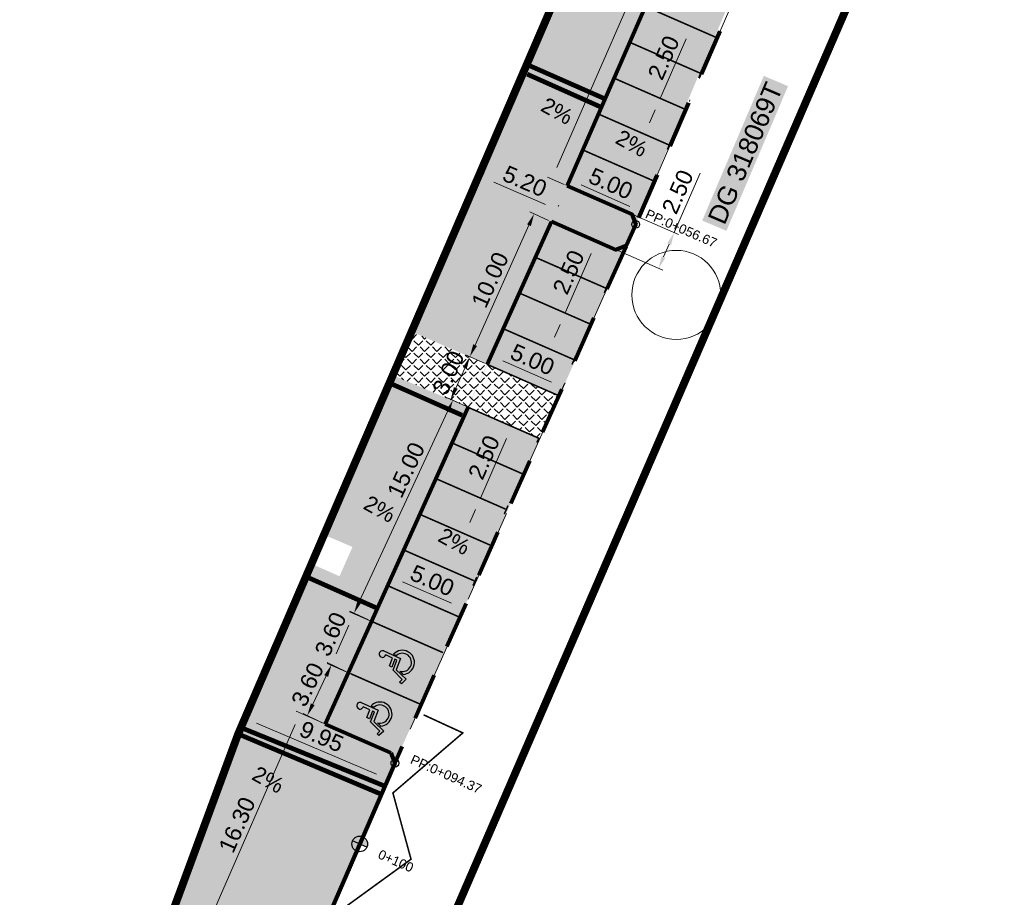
# Model space of a CAD drawing. Header units: metres. Extents: x 7535771 to 7535946, y 5639662 to 5639831.
# Tile 2 of 8: x 7535771 to 7535834, y 5639723 to 5639779. Entities that reach past the tile are written whole.
import ezdxf

# ---------------------------------------------------------------- set-up
doc = ezdxf.new("R2010")
doc.units = ezdxf.units.M
for name, pattern in [('ACAD_ISO10W100', [18, 12, -3, 0, -3]), ('CENTER2', [1.125, 0.75, -0.125, 0.125, -0.125]), ('HIDDEN', [0.375, 0.25, -0.125]), ('PRZER3-2', [5, 3, -2])]:
    doc.linetypes.add(name, pattern=pattern)
for name, color, linetype in [('_granica_inw', 126, 'HIDDEN'), ('C-ROAD-LABL', 150, 'Continuous'), ('Rozdzielenie miejsc', 252, 'Continuous')]:
    doc.layers.add(name, color=color, linetype=linetype)
for name, color, linetype, lineweight in [('_Krawężnik', 7, 'Continuous', 80), ('_Krawężnik obniżony', 172, 'PRZER3-2', 80), ('_opisy', 7, 'Continuous', 13), ('_Wypełenienie chodnik', 253, 'Continuous', 13), ('_Wypełenienie powierzchnie parking', 43, 'Continuous', 13), ('_Wypełnienie zjazdy', 144, 'Continuous', 13), ('C-ROAD-CTLN', 1, 'CENTER2', 35), ('Opisy', 5, 'Continuous', 13), ('Wymiary', 7, 'Continuous', 15)]:
    doc.layers.add(name, color=color, linetype=linetype, lineweight=lineweight)
doc.layers.add('_Wymiary', color=7, linetype='Continuous', lineweight=9, true_color=0x00175c)
doc.layers.add('_ściek betonowy', color=7, linetype='Continuous', lineweight=80, true_color=0x727e73)
doc.styles.add('Arial', font='arial.ttf')
doc.styles.add('GR', font='arial.ttf', dxfattribs={"height": 0.9})
doc.styles.add('RS500', font='arial.ttf', dxfattribs={"height": 1.05})
doc.dimstyles.new('RS 5000', dxfattribs={"dimtxt": 1.05, "dimasz": 0.8, "dimexe": 0.3, "dimexo": 0.2, "dimgap": 0.3, "dimtad": 1, "dimzin": 0, "dimdsep": 46, "dimtxsty": 'RS500', "dimcen": 0, "dimclrd": 256, "dimclre": 256, "dimclrt": 256, "dimaunit": 1, "dimadec": 0, "dimazin": 0, "dimtfac": 1, "dimtofl": 0, "dimtmove": 0, "dimatfit": 3, "dimfxl": 1, "dimtolj": 1, "dimtzin": 0, "dimlwd": 15, "dimlwe": 15, "dimarcsym": 0})
pattern_1 = [(45, (0, 0), (-0.3951312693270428, 0.3951312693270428), [0.4064, -0.1524]), (135, (0, 0), (-0.3951312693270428, -0.3951312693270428), [0.4064, -0.1524])]

# ---------------------------------------------------------------- blocks, each defined once
blk = doc.blocks.new('*D29')
at = {"layer": '_Wymiary', "lineweight": 15, "transparency": 16777216}
for p, q in [((7535794.961652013, 5639740.15754688), (7535792.185514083, 5639741.372120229)), ((7535791.338057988, 5639738.686637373), (7535792.139702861, 5639740.518948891)), ((7535793.518691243, 5639736.859386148), (7535790.742553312, 5639738.073959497))]:
    blk.add_line(p, q, dxfattribs=at)
at = {"layer": '_Wymiary', "transparency": 16777216}
for points in [[(7535792.017548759, 5639740.572391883), (7535792.261856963, 5639740.4655059), (7535792.46036081, 5639741.251873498)], [(7535791.215903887, 5639738.740080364), (7535791.46021209, 5639738.633194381), (7535791.017400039, 5639737.953712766)]]:
    blk.add_solid(points, dxfattribs=at)
at = {"layer": 'Defpoints', "color": 0, "transparency": 16777216}
for p in [(7535792.46036081, 5639741.251873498), (7535795.144883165, 5639740.077382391), (7535793.701922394, 5639736.77922166)]:
    blk.add_point(p, dxfattribs=at)
at = {"layer": '_Wymiary', "transparency": 16777216, "insert": (7535790.972553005, 5639739.93806497), "char_height": 1.05, "attachment_point": 5, "rotation": 66.37039698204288, "style": 'RS500'}
blk.add_mtext('\\A1;3.60', dxfattribs=at)
blk = doc.blocks.new('A$Ca9157406')
at = {"lineweight": 30, "extrusion": (0, 0, -1)}
for p, q in [((0.7353774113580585, 0.5851086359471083), (0.4520444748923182, 0.6522271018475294)), ((1.883910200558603, 0.8141336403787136), (1.716449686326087, 0.9305469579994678))]:
    blk.add_line(p, q, dxfattribs=at)
blk.add_lwpolyline([(-2.389212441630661, 0.3854473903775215), (-1.41679219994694, 1.049493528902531), (-0.9464063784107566, 0.4296433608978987), (-0.08419990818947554, 0.6606396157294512), (7.683411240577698e-07, 0.2414941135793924)], dxfattribs=at)
blk.add_lwpolyline([(7.683411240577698e-07, 0.2414941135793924), (-0.1617531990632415, 0.1945526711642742), (-0.2029416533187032, 0.4373966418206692), (-1.023014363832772, 0.2431304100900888), (-1.443067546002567, 0.79665482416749), (-1.551351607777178, 0.7144812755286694), (-1.222360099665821, 0.2809532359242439), (-1.384006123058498, 0.1887854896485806), (-1.704181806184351, 0.6106964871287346), (-2.095320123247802, 0.3567360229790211, -0.2843798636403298)], format="xyb", dxfattribs=at)
for centre, radius, start, end in [((-1.136464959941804, 1.011868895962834), 0.7731582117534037, 332.27946267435, 194.8180340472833), ((-1.136464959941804, 1.011868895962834), 0.5856582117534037, 313.2237474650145, 187.9816316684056), ((-2.254911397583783, 0.2140648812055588), 0.2140664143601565, 128.0834319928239, 41.7960241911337)]:
    blk.add_arc(centre, radius, start, end, dxfattribs=at)
blk = doc.blocks.new('*D62')
at = {"layer": '_Wymiary', "lineweight": 15, "transparency": 16777216}
for p, q in [((7535816.905869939, 5639793.863833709), (7535815.837199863, 5639794.330166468)), ((7535805.433572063, 5639769.738625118), (7535815.79220343, 5639793.47695177)), ((7535805.907322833, 5639768.659046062), (7535804.838652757, 5639769.125378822))]:
    blk.add_line(p, q, dxfattribs=at)
at = {"layer": '_Wymiary', "transparency": 16777216}
for points in [[(7535815.669998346, 5639793.530278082), (7535815.914408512, 5639793.423625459), (7535816.112161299, 5639794.210182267)], [(7535805.311366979, 5639769.791951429), (7535805.555777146, 5639769.685298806), (7535805.113614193, 5639769.005394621)]]:
    blk.add_solid(points, dxfattribs=at)
at = {"layer": 'Defpoints', "color": 0, "transparency": 16777216}
for p in [(7535816.112161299, 5639794.210182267), (7535817.089177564, 5639793.783844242), (7535806.090630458, 5639768.579056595)]:
    blk.add_point(p, dxfattribs=at)
at = {"layer": '_Wymiary', "transparency": 16777216, "insert": (7535809.846568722, 5639781.942185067), "char_height": 1.05, "attachment_point": 5, "rotation": 66.42511369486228, "style": 'RS500'}
blk.add_mtext('\\A1;27.50', dxfattribs=at)
blk = doc.blocks.new('*D63')
at = {"layer": '_Wymiary', "lineweight": 15, "transparency": 16777216}
for p, q in [((7535812.035300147, 5639774.164590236), (7535813.695404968, 5639777.959074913)), ((7535811.852068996, 5639774.244754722), (7535811.760453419, 5639774.284836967)), ((7535811.353902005, 5639772.607125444), (7535811.714642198, 5639773.431665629)), ((7535810.850012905, 5639771.954365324), (7535810.758397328, 5639771.994447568))]:
    blk.add_line(p, q, dxfattribs=at)
at = {"layer": '_Wymiary', "transparency": 16777216}
for points in [[(7535811.592488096, 5639773.485108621), (7535811.836796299, 5639773.378222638), (7535812.035300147, 5639774.164590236)], [(7535811.231747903, 5639772.660568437), (7535811.476056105, 5639772.553682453), (7535811.033244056, 5639771.874200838)]]:
    blk.add_solid(points, dxfattribs=at)
at = {"layer": 'Defpoints', "color": 0, "transparency": 16777216}
for p in [(7535812.035300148, 5639774.164590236), (7535812.035300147, 5639774.164590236), (7535811.033244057, 5639771.874200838)]:
    blk.add_point(p, dxfattribs=at)
at = {"layer": '_Wymiary', "transparency": 16777216, "insert": (7535812.259682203, 5639776.763423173), "char_height": 1.05, "attachment_point": 5, "rotation": 66.37039698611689, "style": 'RS500'}
blk.add_mtext('\\A1;2.50', dxfattribs=at)
blk = doc.blocks.new('*D65')
at = {"layer": '_Wymiary', "lineweight": 15, "transparency": 16777216}
for p, q in [((7535806.277297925, 5639769.008592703), (7535806.134800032, 5639768.685246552)), ((7535806.987845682, 5639768.637151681), (7535810.09914572, 5639767.26600902)), ((7535810.852725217, 5639766.992212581), (7535810.710227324, 5639766.668866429))]:
    blk.add_line(p, q, dxfattribs=at)
at = {"layer": '_Wymiary', "transparency": 16777216}
for points in [[(7535807.041615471, 5639768.759162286), (7535806.934075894, 5639768.515141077), (7535806.255782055, 5639768.959770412)], [(7535810.152915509, 5639767.388019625), (7535810.045375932, 5639767.143998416), (7535810.831209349, 5639766.943390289)]]:
    blk.add_solid(points, dxfattribs=at)
at = {"layer": 'Defpoints', "color": 0, "transparency": 16777216}
for p in [(7535806.357952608, 5639769.191608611), (7535810.933379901, 5639767.175228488), (7535810.831209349, 5639766.943390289)]:
    blk.add_point(p, dxfattribs=at)
at = {"layer": '_Wymiary', "transparency": 16777216, "insert": (7535808.880673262, 5639768.716679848), "char_height": 1.05, "attachment_point": 5, "rotation": 336.2170244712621, "style": 'RS500'}
blk.add_mtext('\\A1;5.00', dxfattribs=at)
blk = doc.blocks.new('*D14')
at = {"layer": '_Wymiary', "lineweight": 15, "transparency": 16777216}
for p, q in [((7535791.950069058, 5639737.552699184), (7535790.76340951, 5639738.118094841)), ((7535789.829065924, 5639735.459622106), (7535790.690133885, 5639737.266842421)), ((7535790.400790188, 5639734.301053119), (7535789.214130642, 5639734.866448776))]:
    blk.add_line(p, q, dxfattribs=at)
at = {"layer": '_Wymiary', "transparency": 16777216}
for points in [[(7535790.569765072, 5639737.32419333), (7535790.810502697, 5639737.209491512), (7535791.034239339, 5639737.989055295)], [(7535789.70869711, 5639735.516973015), (7535789.949434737, 5639735.402271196), (7535789.484960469, 5639734.73740923)]]:
    blk.add_solid(points, dxfattribs=at)
at = {"layer": 'Defpoints', "color": 0, "transparency": 16777216}
for p in [(7535791.034239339, 5639737.989055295), (7535792.130622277, 5639737.466672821), (7535790.581343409, 5639734.215026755)]:
    blk.add_point(p, dxfattribs=at)
at = {"layer": '_Wymiary', "transparency": 16777216, "insert": (7535789.504472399, 5639736.723020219), "char_height": 1.05, "attachment_point": 5, "rotation": 64.52407408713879, "style": 'RS500'}
blk.add_mtext('\\A1;3.60', dxfattribs=at)
blk = doc.blocks.new('*D66')
at = {"layer": '_Wymiary', "lineweight": 15, "transparency": 16777216}
for p, q in [((7535799.710331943, 5639754.457595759), (7535798.517603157, 5639755.01135393)), ((7535792.808440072, 5639742.002090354), (7535798.452821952, 5639754.159412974)), ((7535793.392180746, 5639740.849054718), (7535792.199451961, 5639741.40281289))]:
    blk.add_line(p, q, dxfattribs=at)
at = {"layer": '_Wymiary', "transparency": 16777216}
for points in [[(7535798.331887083, 5639754.215560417), (7535798.573756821, 5639754.10326553), (7535798.78970661, 5639754.885022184)], [(7535792.687505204, 5639742.058237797), (7535792.929374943, 5639741.94594291), (7535792.471555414, 5639741.276481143)]]:
    blk.add_solid(points, dxfattribs=at)
at = {"layer": 'Defpoints', "color": 0, "transparency": 16777216}
for p in [(7535798.78970661, 5639754.885022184), (7535799.891734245, 5639754.373374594), (7535793.57358305, 5639740.764833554)]:
    blk.add_point(p, dxfattribs=at)
at = {"layer": '_Wymiary', "transparency": 16777216, "insert": (7535795.797137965, 5639750.424878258), "char_height": 1.05, "attachment_point": 5, "rotation": 65.09557756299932, "style": 'RS500'}
blk.add_mtext('\\A1;15.00', dxfattribs=at)
blk = doc.blocks.new('*D67')
at = {"layer": '_Wymiary', "lineweight": 15, "transparency": 16777216}
for p, q in [((7535800.806134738, 5639757.250145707), (7535799.604522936, 5639757.790833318)), ((7535798.975285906, 5639755.661331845), (7535799.549829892, 5639756.938185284)), ((7535799.575045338, 5639754.51420073), (7535798.373433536, 5639755.05488834))]:
    blk.add_line(p, q, dxfattribs=at)
at = {"layer": '_Wymiary', "transparency": 16777216}
for points in [[(7535799.42823893, 5639756.992897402), (7535799.671420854, 5639756.883473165), (7535799.878102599, 5639757.667731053)], [(7535798.853694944, 5639755.716043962), (7535799.096876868, 5639755.606619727), (7535798.6470132, 5639754.931786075)]]:
    blk.add_solid(points, dxfattribs=at)
at = {"layer": 'Defpoints', "color": 0, "transparency": 16777216}
for p in [(7535799.878102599, 5639757.667731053), (7535800.988521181, 5639757.16807753), (7535799.757431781, 5639754.432132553)]:
    blk.add_point(p, dxfattribs=at)
at = {"layer": '_Wymiary', "transparency": 16777216, "insert": (7535798.499763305, 5639756.642992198), "char_height": 1.05, "attachment_point": 5, "rotation": 65.77374964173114, "style": 'RS500'}
blk.add_mtext('\\A1;3.00', dxfattribs=at)
blk = doc.blocks.new('*D68')
at = {"layer": '_Wymiary', "lineweight": 15, "transparency": 16777216}
for p, q in [((7535804.90828884, 5639766.369790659), (7535803.706608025, 5639766.910324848)), ((7535800.206218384, 5639758.39717695), (7535803.652023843, 5639766.057669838)), ((7535800.806124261, 5639757.250122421), (7535799.604443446, 5639757.79065661))]:
    blk.add_line(p, q, dxfattribs=at)
at = {"layer": '_Wymiary', "transparency": 16777216}
for points in [[(7535803.530425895, 5639766.112366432), (7535803.773621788, 5639766.002973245), (7535803.980203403, 5639766.787257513)], [(7535800.084620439, 5639758.451873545), (7535800.327816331, 5639758.342480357), (7535799.878038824, 5639757.667589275)]]:
    blk.add_solid(points, dxfattribs=at)
at = {"layer": 'Defpoints', "color": 0, "transparency": 16777216}
for p in [(7535803.980203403, 5639766.787257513), (7535805.090685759, 5639766.287745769), (7535800.988521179, 5639757.168077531)]:
    blk.add_point(p, dxfattribs=at)
at = {"layer": '_Wymiary', "transparency": 16777216, "insert": (7535801.166609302, 5639762.570412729), "char_height": 1.05, "attachment_point": 5, "rotation": 65.7810647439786, "style": 'RS500'}
blk.add_mtext('\\A1;10.00', dxfattribs=at)
blk = doc.blocks.new('*D15')
at = {"layer": '_Wymiary', "lineweight": 15, "transparency": 16777216}
for p, q in [((7535800.553817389, 5639748.635647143), (7535802.21392221, 5639752.43013182)), ((7535800.370586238, 5639748.71581163), (7535800.278970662, 5639748.755893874)), ((7535799.872419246, 5639747.078182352), (7535800.23315944, 5639747.902722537)), ((7535799.368530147, 5639746.425422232), (7535799.27691457, 5639746.465504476))]:
    blk.add_line(p, q, dxfattribs=at)
at = {"layer": '_Wymiary', "transparency": 16777216}
for points in [[(7535800.111005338, 5639747.956165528), (7535800.355313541, 5639747.849279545), (7535800.553817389, 5639748.635647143)], [(7535799.750265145, 5639747.131625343), (7535799.994573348, 5639747.02473936), (7535799.551761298, 5639746.345257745)]]:
    blk.add_solid(points, dxfattribs=at)
at = {"layer": 'Defpoints', "color": 0, "transparency": 16777216}
for p in [(7535800.55381739, 5639748.635647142), (7535800.553817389, 5639748.635647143), (7535799.551761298, 5639746.345257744)]:
    blk.add_point(p, dxfattribs=at)
at = {"layer": '_Wymiary', "transparency": 16777216, "insert": (7535800.778199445, 5639751.234480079), "char_height": 1.05, "attachment_point": 5, "rotation": 66.37039698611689, "style": 'RS500'}
blk.add_mtext('\\A1;2.50', dxfattribs=at)
blk = doc.blocks.new('*D16')
at = {"layer": '_Wymiary', "lineweight": 15, "transparency": 16777216}
for p, q in [((7535794.681690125, 5639743.222099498), (7535794.964676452, 5639743.870544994)), ((7535795.577902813, 5639743.275605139), (7535798.694086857, 5639741.915679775)), ((7535799.264313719, 5639741.222209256), (7535799.547300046, 5639741.870654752))]:
    blk.add_line(p, q, dxfattribs=at)
at = {"layer": '_Wymiary', "transparency": 16777216}
for points in [[(7535795.631233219, 5639743.397808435), (7535795.524572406, 5639743.153401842), (7535794.844683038, 5639743.595587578)], [(7535798.747417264, 5639742.037883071), (7535798.64075645, 5639741.793476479), (7535799.427306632, 5639741.595697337)]]:
    blk.add_solid(points, dxfattribs=at)
at = {"layer": 'Defpoints', "color": 0, "transparency": 16777216}
for p in [(7535794.601694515, 5639743.038794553), (7535799.427306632, 5639741.595697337), (7535799.184318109, 5639741.038904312)]:
    blk.add_point(p, dxfattribs=at)
at = {"layer": '_Wymiary', "transparency": 16777216, "insert": (7535797.470417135, 5639743.361950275), "char_height": 1.05, "attachment_point": 5, "rotation": 336.4231938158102, "style": 'RS500'}
blk.add_mtext('\\A1;5.00', dxfattribs=at)
blk = doc.blocks.new('*D17')
at = {"layer": '_Wymiary', "lineweight": 15, "transparency": 16777216}
for p, q in [((7535805.958729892, 5639760.460426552), (7535807.618834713, 5639764.25491123)), ((7535805.775498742, 5639760.540591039), (7535805.683883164, 5639760.580673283)), ((7535805.277331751, 5639758.902961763), (7535805.638071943, 5639759.727501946)), ((7535804.773442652, 5639758.250201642), (7535804.681827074, 5639758.290283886))]:
    blk.add_line(p, q, dxfattribs=at)
at = {"layer": '_Wymiary', "transparency": 16777216}
for points in [[(7535805.515917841, 5639759.780944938), (7535805.760226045, 5639759.674058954), (7535805.958729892, 5639760.460426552)], [(7535805.155177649, 5639758.956404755), (7535805.399485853, 5639758.849518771), (7535804.956673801, 5639758.170037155)]]:
    blk.add_solid(points, dxfattribs=at)
at = {"layer": 'Defpoints', "color": 0, "transparency": 16777216}
for p in [(7535805.958729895, 5639760.460426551), (7535805.958729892, 5639760.460426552), (7535804.956673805, 5639758.170037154)]:
    blk.add_point(p, dxfattribs=at)
at = {"layer": '_Wymiary', "transparency": 16777216, "insert": (7535806.183111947, 5639763.05925949), "char_height": 1.05, "attachment_point": 5, "rotation": 66.37039698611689, "style": 'RS500'}
blk.add_mtext('\\A1;2.50', dxfattribs=at)
blk = doc.blocks.new('*D18')
at = {"layer": '_Wymiary', "lineweight": 15, "transparency": 16777216}
for p, q in [((7535801.08865872, 5639757.337268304), (7535801.371645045, 5639757.985713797)), ((7535801.984871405, 5639757.390773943), (7535805.101055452, 5639756.030848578)), ((7535805.671282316, 5639755.33737806), (7535805.954268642, 5639755.985823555))]:
    blk.add_line(p, q, dxfattribs=at)
at = {"layer": '_Wymiary', "transparency": 16777216}
for points in [[(7535802.038201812, 5639757.51297724), (7535801.931540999, 5639757.268570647), (7535801.251651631, 5639757.710756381)], [(7535805.154385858, 5639756.153051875), (7535805.047725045, 5639755.908645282), (7535805.834275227, 5639755.710866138)]]:
    blk.add_solid(points, dxfattribs=at)
at = {"layer": 'Defpoints', "color": 0, "transparency": 16777216}
for p in [(7535801.00866311, 5639757.15396336), (7535805.591286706, 5639755.154073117), (7535805.834275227, 5639755.710866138)]:
    blk.add_point(p, dxfattribs=at)
at = {"layer": '_Wymiary', "transparency": 16777216, "insert": (7535803.87738573, 5639757.477119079), "char_height": 1.05, "attachment_point": 5, "rotation": 336.4231938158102, "style": 'RS500'}
blk.add_mtext('\\A1;5.00', dxfattribs=at)
blk = doc.blocks.new('*D75')
at = {"layer": '_Wymiary', "lineweight": 15, "transparency": 16777216}
for p, q in [((7535785.852773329, 5639735.414439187), (7535785.378155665, 5639734.300308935)), ((7535793.911883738, 5639730.991041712), (7535786.231731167, 5639734.262774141)), ((7535795.004925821, 5639731.5156372), (7535794.530308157, 5639730.401506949))]:
    blk.add_line(p, q, dxfattribs=at)
at = {"layer": '_Wymiary', "transparency": 16777216}
for points in [[(7535786.283986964, 5639734.385440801), (7535786.179475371, 5639734.14010748), (7535785.495731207, 5639734.57630892)], [(7535793.964139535, 5639731.113708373), (7535793.859627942, 5639730.868375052), (7535794.647883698, 5639730.677506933)]]:
    blk.add_solid(points, dxfattribs=at)
at = {"layer": 'Defpoints', "color": 0, "transparency": 16777216}
for p in [(7535785.931157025, 5639735.598439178), (7535785.495731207, 5639734.57630892), (7535795.083309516, 5639731.699637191)]:
    blk.add_point(p, dxfattribs=at)
at = {"layer": '_Wymiary', "transparency": 16777216, "insert": (7535790.399491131, 5639733.396121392), "char_height": 1.05, "attachment_point": 5, "rotation": 336.92607477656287, "style": 'RS500'}
blk.add_mtext('\\A1;9.95', dxfattribs=at)
blk = doc.blocks.new('*D20')
at = {"layer": '_Wymiary', "lineweight": 15, "transparency": 16777216}
for p, q in [((7535800.751903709, 5639769.31449087), (7535800.791580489, 5639769.406282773)), ((7535804.699061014, 5639767.390459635), (7535801.406885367, 5639768.813492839)), ((7535805.512749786, 5639767.256629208), (7535805.552426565, 5639767.348421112))]:
    blk.add_line(p, q, dxfattribs=at)
at = {"layer": '_Wymiary', "transparency": 16777216}
for points in [[(7535801.459787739, 5639768.935882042), (7535801.353982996, 5639768.691103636), (7535800.672550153, 5639769.130907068)], [(7535804.751963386, 5639767.512848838), (7535804.646158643, 5639767.268070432), (7535805.43339623, 5639767.073045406)]]:
    blk.add_solid(points, dxfattribs=at)
at = {"layer": 'Defpoints', "color": 0, "transparency": 16777216}
for p in [(7535800.672550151, 5639769.130907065), (7535800.672550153, 5639769.130907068), (7535805.433396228, 5639767.073045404)]:
    blk.add_point(p, dxfattribs=at)
at = {"layer": '_Wymiary', "transparency": 16777216, "insert": (7535803.384711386, 5639768.869449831), "char_height": 1.05, "attachment_point": 5, "rotation": 336.62372796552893, "style": 'RS500'}
blk.add_mtext('\\A1;5.20', dxfattribs=at)
blk = doc.blocks.new('*D77')
at = {"layer": '_Wymiary', "lineweight": 15, "transparency": 16777216}
for p, q in [((7535812.934112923, 5639765.592784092), (7535814.590593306, 5639769.388852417)), ((7535806.273938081, 5639768.499067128), (7535813.209074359, 5639765.472799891)), ((7535805.274070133, 5639766.207722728), (7535812.209206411, 5639763.181455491)), ((7535812.254202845, 5639764.034670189), (7535812.614155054, 5639764.859553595))]:
    blk.add_line(p, q, dxfattribs=at)
at = {"layer": '_Wymiary', "transparency": 16777216}
for points in [[(7535812.49194997, 5639764.912879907), (7535812.736360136, 5639764.806227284), (7535812.934112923, 5639765.592784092)], [(7535812.13199776, 5639764.087996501), (7535812.376407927, 5639763.981343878), (7535811.934244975, 5639763.301439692)]]:
    blk.add_solid(points, dxfattribs=at)
at = {"layer": 'Defpoints', "color": 0, "transparency": 16777216}
for p in [(7535806.090630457, 5639768.579056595), (7535805.090762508, 5639766.287712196), (7535812.934112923, 5639765.592784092)]:
    blk.add_point(p, dxfattribs=at)
at = {"layer": '_Wymiary', "transparency": 16777216, "insert": (7535813.156013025, 5639768.191830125), "char_height": 1.05, "attachment_point": 5, "rotation": 66.42511368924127, "style": 'RS500'}
blk.add_mtext('\\A1;2.50', dxfattribs=at)
blk = doc.blocks.new('*D78')
at = {"layer": '_Wymiary', "lineweight": 15, "transparency": 16777216}
for p, q in [((7535792.962897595, 5639733.173189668), (7535788.762603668, 5639735.013223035)), ((7535788.716385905, 5639734.160073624), (7535782.812309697, 5639720.682679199)), ((7535786.416807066, 5639718.230251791), (7535782.216513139, 5639720.070285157))]:
    blk.add_line(p, q, dxfattribs=at)
at = {"layer": '_Wymiary', "transparency": 16777216}
for points in [[(7535788.594257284, 5639734.213574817), (7535788.838514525, 5639734.106572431), (7535789.037393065, 5639734.89284535)], [(7535782.690181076, 5639720.736180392), (7535782.934438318, 5639720.629178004), (7535782.491302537, 5639719.949907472)]]:
    blk.add_solid(points, dxfattribs=at)
at = {"layer": 'Defpoints', "color": 0, "transparency": 16777216}
for p in [(7535793.146090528, 5639733.092937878), (7535782.491302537, 5639719.949907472), (7535786.599999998, 5639718.15)]:
    blk.add_point(p, dxfattribs=at)
at = {"layer": '_Wymiary', "transparency": 16777216, "insert": (7535784.998180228, 5639727.757013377), "char_height": 1.05, "attachment_point": 5, "rotation": 66.34309482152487, "style": 'RS500'}
blk.add_mtext('\\A1;16.30', dxfattribs=at)
blk = doc.blocks.new('AeccTickCircle')
blk.add_circle((0, 0), 0.5)
blk = doc.blocks.new('bombka')
blk.add_hatch(color=0).paths.add_polyline_path([(0, 1, 0.4142135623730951), (-1, 0, 0.4142135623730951), (0, -1)])
at = {"color": 0}
blk.add_line((0, 1), (0, -1), dxfattribs=at)
blk.add_circle((0, 0), 1, dxfattribs=at)
blk = doc.blocks.new('os r c')
at = {"layer": 'C-ROAD-CTLN', "color": 252, "linetype": 'ACAD_ISO10W100', "lineweight": 13, "ltscale": 0.5, "flags": 128}
blk.add_lwpolyline([(7535824.065540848, 5639797.684325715), (7535821.873624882, 5639792.244116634), (7535810.472107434, 5639766.116555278), (7535795.083309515, 5639731.699637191), (7535786.347526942, 5639711.664578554), (7535782.575347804, 5639703.642704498), (7535779.201382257, 5639698.242784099)], dxfattribs=at)
at = {"layer": 'C-ROAD-LABL', "linetype": 'Continuous', "lineweight": 13}
for p, xscale, yscale, zscale, rotation in [((7535810.472107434, 5639766.116555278), 0.5, 0.5, 0.5, 246.4245573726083), ((7535795.083309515, 5639731.699637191), 0.4999999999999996, 0.4999999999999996, 0.4999999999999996, 245.9092026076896)]:
    blk.add_blockref('AeccTickCircle', p, dxfattribs=dict(at, xscale=xscale, yscale=yscale, zscale=zscale, rotation=rotation))
at = {"layer": 'C-ROAD-LABL', "color": 7, "linetype": 'Continuous', "lineweight": -3, "xscale": 0.5, "yscale": 0.5, "zscale": 0.5, "rotation": 246.4416040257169}
blk.add_blockref('bombka', (7535792.832436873, 5639726.537378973), dxfattribs=at)
at = {"layer": 'C-ROAD-LABL', "color": 150, "style": 'Arial'}
for s, rotation, p in [('PP:0+056.67', 336.4245386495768, (7535811.032631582, 5639766.558587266)), ('PP:0+094.37', 335.9091838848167, (7535796.013785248, 5639731.713004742)), ('0+100', 336.4416040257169, (7535793.944896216, 5639725.648524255))]:
    blk.add_text(s, height=0.6, rotation=rotation, dxfattribs=at).set_placement(p)

msp = doc.modelspace()

# ---------------------------------------------------------------- hatches: boundary and pattern name
at = {"layer": '_Wypełenienie chodnik'}
h = msp.add_hatch(dxfattribs=at)
h.set_pattern_fill('SQUARE', color=256, scale=0.15, angle=64)
h.set_pattern_definition([(64, (0, 0), (-0.4280506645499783, 0.2087742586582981), [0.47625, -0.47625]), (154, (0, 0), (-0.2087742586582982, -0.4280506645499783), [0.47625, -0.47625])])
edge = h.paths.add_edge_path()
edge.add_line((7535780.135777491, 5639708.992882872), (7535776.677937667, 5639710.503046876))
edge.add_line((7535776.677937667, 5639710.503046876), (7535775.034236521, 5639706.389731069))
edge.add_arc((7535775.011150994, 5639705.641186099), 0.7489008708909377, 0.6743362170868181, 88.23352750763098, ccw=False)
edge.add_line((7535775.759999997, 5639705.649999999), (7535775.16124523, 5639704.036147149))
edge.add_arc((7535774.592683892, 5639704.7029365), 0.8762819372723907, 241.58022713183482, 310.45373287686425, ccw=False)
edge.add_line((7535774.175637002, 5639703.932260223), (7535771.918020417, 5639697.58472276))
edge.add_line((7535771.918020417, 5639697.58472276), (7535771.766406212, 5639696.143217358))
edge.add_line((7535771.766406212, 5639696.143217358), (7535775.32980825, 5639695.223967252))
edge.add_line((7535775.32980825, 5639695.223967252), (7535777.926213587, 5639696.319634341))
edge.add_line((7535777.926213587, 5639696.319634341), (7535778.045795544, 5639696.770281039))
edge.add_line((7535778.045795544, 5639696.770281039), (7535776.315795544, 5639698.640281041))
edge.add_line((7535776.315795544, 5639698.640281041), (7535777.711257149, 5639702.413055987))
edge.add_line((7535777.711257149, 5639702.413055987), (7535781.125795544, 5639701.01028104))
edge.add_line((7535781.125795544, 5639701.01028104), (7535782.685795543, 5639703.66028104))
edge.add_line((7535782.685795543, 5639703.66028104), (7535778.519657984, 5639705.292435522))
edge.add_line((7535778.519657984, 5639705.292435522), (7535780.055821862, 5639708.809807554))
edge.add_line((7535780.055821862, 5639708.809807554), (7535780.135777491, 5639708.992882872))
h.paths.add_polyline_path([(7535777.895091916, 5639713.806380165), (7535781.732707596, 5639712.378917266), (7535781.792304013, 5639712.505236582), (7535781.865795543, 5639712.430281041), (7535784.598638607, 5639718.973792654), (7535786.599999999, 5639718.15), (7535787.03, 5639713.560000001), (7535795.269260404, 5639732.164041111), (7535790.655795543, 5639734.030281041), (7535799.745147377, 5639754.437507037), (7535794.847320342, 5639756.528480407), (7535796.080911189, 5639759.288931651), (7535801.015221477, 5639757.156396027), (7535805.090762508, 5639766.287712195), (7535809.212812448, 5639764.48898407), (7535809.892831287, 5639764.790876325), (7535810.471757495, 5639766.117449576), (7535810.214440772, 5639766.775044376), (7535806.063783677, 5639768.517576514), (7535807.273855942, 5639771.290591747), (7535817.089177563, 5639793.783844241), (7535821.205806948, 5639791.982799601), (7535821.860039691, 5639792.212987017), (7535821.614491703, 5639792.902031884), (7535817.489999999, 5639794.7), (7535812.614306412, 5639796.732665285), (7535808.575795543, 5639786.35528104), (7535808.231111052, 5639786.54733815), (7535794.848517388, 5639756.527575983), (7535790.557611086, 5639746.284666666), (7535792.370884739, 5639745.507361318), (7535791.540884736, 5639743.63736132), (7535789.71285875, 5639744.448731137), (7535785.214530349, 5639733.671195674)])
at = {"layer": '_Wypełenienie powierzchnie parking'}
h = msp.add_hatch(dxfattribs=at)
h.set_pattern_fill('ANGLE', color=256, scale=0.08, angle=45)
h.set_pattern_definition(pattern_1)
h.paths.add_polyline_path([(7535821.873624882, 5639792.244116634), (7535821.213669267, 5639791.985876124), (7535817.090021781, 5639793.783474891), (7535806.090631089, 5639768.579058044), (7535790.619060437, 5639734.177460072), (7535795.269260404, 5639732.164041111), (7535804.336077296, 5639752.428953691), (7535799.757431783, 5639754.432132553), (7535800.98852118, 5639757.168077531), (7535805.591454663, 5639755.154457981), (7535809.881084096, 5639764.766310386), (7535809.207325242, 5639764.486868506), (7535805.090762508, 5639766.287712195), (7535806.090631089, 5639768.579058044), (7535810.212309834, 5639766.78049017), (7535810.472107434, 5639766.116555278), (7535816.502129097, 5639780.396712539), (7535818.50624128, 5639784.977491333)])
at = {"layer": '_Wypełnienie zjazdy'}
h = msp.add_hatch(dxfattribs=at)
h.set_pattern_fill('ANGLE', color=256, scale=0.08, angle=45)
h.set_pattern_definition(pattern_1)
h.paths.add_polyline_path([(7535805.566371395, 5639755.165246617), (7535800.9853635, 5639757.169459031), (7535796.146348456, 5639759.256853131), (7535794.847178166, 5639756.528146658), (7535799.757431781, 5639754.432132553), (7535804.336077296, 5639752.428953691)])
at = {"layer": 'Opisy'}
for points in [[(7535802.61592753, 5639773.507227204), (7535807.203441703, 5639771.58632769), (7535802.843362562, 5639774.040709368)], [(7535807.384396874, 5639771.441865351), (7535811.971911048, 5639769.520965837), (7535807.611831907, 5639771.975347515)], [(7535791.278074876, 5639748.083519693), (7535795.86558905, 5639746.162620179), (7535791.505509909, 5639748.617001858)], [(7535796.046544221, 5639746.018157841), (7535800.634058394, 5639744.097258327), (7535796.273979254, 5639746.551640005)], [(7535784.112504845, 5639730.558300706), (7535792.886577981, 5639726.877629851), (7535784.339939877, 5639731.09178287)]]:
    msp.add_hatch(color=256, dxfattribs=at).paths.add_polyline_path(points)

# ---------------------------------------------------------------- linework, layer by layer
at = {"layer": '_granica_inw', "lineweight": -3, "ltscale": 20, "const_width": 0.5, "flags": 128}
msp.add_lwpolyline([(7535795.269999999, 5639690.079999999), (7535793.38, 5639691.46), (7535790.899999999, 5639694.18), (7535789.82, 5639697.539999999), (7535789.87, 5639700.65), (7535791.219999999, 5639704.390000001), (7535829.01, 5639791.619999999), (7535831.25, 5639795.15), (7535834.02, 5639796.879999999), (7535837.75, 5639797.799999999), (7535840.88, 5639797.29), (7535857.85, 5639790.81), (7535913.64, 5639766.159999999), (7535916.549999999, 5639765.260000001), (7535918.31, 5639762.52), (7535919, 5639757.199999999), (7535918.588636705, 5639753.60651523), (7535887.785457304, 5639674.098451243), (7535886.340000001, 5639671.859999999), (7535884.33, 5639670.079999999), (7535882.399999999, 5639669.1), (7535879.639999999, 5639668.29), (7535903.48, 5639662.640000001), (7535904.894562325, 5639668.084421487), (7535907.660000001, 5639679.23), (7535911.109999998, 5639689.26), (7535920.128211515, 5639710.435646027), (7535934.92, 5639745.96), (7535942.269633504, 5639759.809309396), (7535945.519999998, 5639767.74), (7535941.171342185, 5639769.987724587), (7535938.168471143, 5639770.750387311), (7535865.255384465, 5639803.007705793), (7535857.15635292, 5639806.458532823), (7535851.197824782, 5639809.115763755), (7535837.039294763, 5639815.553835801), (7535831.092920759, 5639818.208695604), (7535828.59, 5639819.93), (7535823.418762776, 5639825.292391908), (7535821.810000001, 5639818.75), (7535785.063156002, 5639733.563938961), (7535776.580652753, 5639710.551756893), (7535771.430000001, 5639696.23), (7535795.269999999, 5639690.079999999)], dxfattribs=at)
at = {"layer": '_Krawężnik', "color": 204}
for p, q in [((7535790.626995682, 5639734.195053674), (7535794.825073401, 5639732.358375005)), ((7535794.825073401, 5639732.358375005), (7535795.083309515, 5639731.699637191))]:
    msp.add_line(p, q, dxfattribs=at)
at = {"layer": '_Krawężnik', "color": 7}
msp.add_line((7535795.083309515, 5639731.699637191), (7535786.347526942, 5639711.664578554), dxfattribs=at)
at = {"layer": '_Krawężnik', "color": 7, "flags": 128}
for points in [[(7535817.089177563, 5639793.783844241), (7535806.090630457, 5639768.579056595)], [(7535806.090630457, 5639768.579056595), (7535810.214440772, 5639766.775044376), (7535810.472107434, 5639766.116555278), (7535809.891782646, 5639764.790112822), (7535809.870385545, 5639764.74250795), (7535809.207325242, 5639764.486868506), (7535805.09068576, 5639766.287745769)], [(7535805.084920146, 5639766.290268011), (7535800.9853635, 5639757.169459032)], [(7535799.75500624, 5639754.433193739), (7535790.626995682, 5639734.195053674)]]:
    msp.add_lwpolyline(points, dxfattribs=at)
at = {"layer": '_Krawężnik obniżony', "flags": 128}
msp.add_lwpolyline([(7535823.697628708, 5639796.846245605), (7535821.860039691, 5639792.212987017), (7535809.892831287, 5639764.790876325), (7535804.453246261, 5639752.688734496), (7535795.083309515, 5639731.699637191)], dxfattribs=at)
at = {"layer": '_ściek betonowy', "const_width": 0.3}
for points in [[(7535803.740614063, 5639776.228622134), (7535808.498896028, 5639774.135741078)], [(7535803.532679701, 5639775.70989714), (7535808.268408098, 5639773.597513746)], [(7535794.659233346, 5639756.016023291), (7535799.382082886, 5639753.91927965)], [(7535789.372802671, 5639743.626482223), (7535793.916889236, 5639741.609101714)], [(7535785.238060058, 5639733.974392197), (7535794.403644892, 5639730.244914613)], [(7535785.025, 5639733.580000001), (7535794.255661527, 5639729.694529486)]]:
    msp.add_lwpolyline(points, dxfattribs=at)
at = {"layer": 'Rozdzielenie miejsc', "const_width": 0.1}
for points in [[(7535811.076841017, 5639780.041507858), (7535815.671129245, 5639778.031485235)], [(7535810.074784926, 5639777.751118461), (7535814.6711837, 5639775.740172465)], [(7535809.072728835, 5639775.460729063), (7535813.671238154, 5639773.448859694)], [(7535808.070672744, 5639773.170339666), (7535812.671292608, 5639771.157546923)], [(7535807.068616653, 5639770.879950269), (7535811.671347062, 5639768.866234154)], [(7535804.034481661, 5639764.021017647), (7535808.640953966, 5639762.005664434)], [(7535803.009620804, 5639761.740878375), (7535807.616093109, 5639759.725525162)], [(7535801.984759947, 5639759.460739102), (7535806.591232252, 5639757.445385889)], [(7535800.95989909, 5639757.18059983), (7535805.57147687, 5639755.163012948)], [(7535799.757431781, 5639754.432132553), (7535804.336077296, 5639752.428953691)], [(7535798.75537569, 5639752.141743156), (7535803.308148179, 5639750.149883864)], [(7535797.699148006, 5639749.875054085), (7535802.152020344, 5639747.926901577)], [(7535796.694245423, 5639747.585910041), (7535801.147117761, 5639745.637757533)], [(7535795.689342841, 5639745.296765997), (7535800.142215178, 5639743.348613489)], [(7535794.684440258, 5639743.007621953), (7535799.137312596, 5639741.059469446)], [(7535793.702309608, 5639740.708515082), (7535798.155181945, 5639738.760362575)], [(7535792.259348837, 5639737.410354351), (7535796.712221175, 5639735.462201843)]]:
    msp.add_lwpolyline(points, dxfattribs=at)
at = {"layer": 'Rozdzielenie miejsc', "ltscale": 3, "const_width": 0.1, "flags": 128}
for points in [[(7535815.730120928, 5639778.332411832), (7535815.499899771, 5639777.77833763)], [(7535814.726967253, 5639776.024522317), (7535814.496746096, 5639775.470448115)], [(7535813.722649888, 5639773.74466682), (7535813.492428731, 5639773.190592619)], [(7535812.722375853, 5639771.440031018), (7535812.492154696, 5639770.885956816)], [(7535811.700103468, 5639769.158109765), (7535811.469882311, 5639768.604035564)], [(7535808.693278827, 5639762.291223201), (7535808.46305767, 5639761.737148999)], [(7535807.670978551, 5639760.009665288), (7535807.429131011, 5639759.460566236)], [(7535806.634158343, 5639757.722798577), (7535806.403937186, 5639757.168724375)], [(7535805.614119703, 5639755.449869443), (7535805.493195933, 5639755.175319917)], [(7535804.2750291, 5639752.449582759), (7535804.15410533, 5639752.175033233)], [(7535803.355015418, 5639750.407432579), (7535803.113167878, 5639749.858333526)], [(7535802.314137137, 5639748.153791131), (7535802.072289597, 5639747.604692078)], [(7535801.331134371, 5639745.888205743), (7535801.089286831, 5639745.339106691)], [(7535800.313891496, 5639743.588699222), (7535800.072043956, 5639743.039600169)], [(7535799.282513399, 5639741.302397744), (7535799.040665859, 5639740.753298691)]]:
    msp.add_lwpolyline(points, dxfattribs=at)
at = {"layer": 'Rozdzielenie miejsc', "const_width": 0.1, "flags": 128}
msp.add_lwpolyline([(7535796.913399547, 5639734.786359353), (7535799.423235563, 5639733.631232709), (7535794.955085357, 5639729.794910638), (7535796.112664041, 5639725.562173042), (7535792.005452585, 5639722.580790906), (7535793.30145589, 5639718.018953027), (7535789.417918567, 5639715.687478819), (7535789.613960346, 5639709.528559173), (7535787.111284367, 5639710.511330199)], dxfattribs=at)
at = {"layer": 'Wymiary', "color": 242}
msp.add_circle((7535813.066394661, 5639761.610459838), 2.842985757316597, dxfattribs=at)

# ---------------------------------------------------------------- block references
msp.add_blockref('os r c', (0, 0))
at = {"layer": '_Wymiary', "xscale": -1, "rotation": 301.5655619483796}
for p in [(7535795.290119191, 5639736.636217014), (7535793.85695035, 5639733.333772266)]:
    msp.add_blockref('A$Ca9157406', p, dxfattribs=at)

# ---------------------------------------------------------------- texts
at = {"layer": '_opisy', "insert": (7535815.03889918, 5639766.486131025, -271.01), "char_height": 1.199999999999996, "attachment_point": 1, "rotation": 66.92127385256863, "style": 'GR', "bg_fill": 1, "box_fill_scale": 1.2, "bg_fill_color": 2, "bg_fill_transparency": 0}
msp.add_mtext_dynamic_manual_height_columns('DG 318069T', width=9.56616889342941, gutter_width=5.999999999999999, heights=[0], dxfattribs=at)
at = {"layer": 'Opisy', "char_height": 0.9999999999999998, "attachment_point": 5, "rotation": 331.26191299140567, "style": 'RS500'}
for insert in [(7535805.447407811, 5639773.357610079), (7535810.215877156, 5639771.292248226), (7535794.109555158, 5639747.933902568), (7535798.878024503, 5639745.868540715), (7535786.983684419, 5639730.644194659)]:
    msp.add_mtext('\\A1;2%', dxfattribs=dict(at, insert=insert))

# ---------------------------------------------------------------- dimensions: what is measured, and where the dimension line sits
at = {"layer": '_Wymiary'}
for p1, p2, distance, picture, middle in [((7535806.090630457, 5639768.579056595), (7535817.089177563, 5639793.783844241), 1.0659854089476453, '*D62', (7535809.846568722, 5639781.942185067)), ((7535811.033244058, 5639771.874200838), (7535812.035300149, 5639774.164590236), 1.7064731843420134e-09, '*D63', (7535812.259682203, 5639776.763423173)), ((7535805.090762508, 5639766.287712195), (7535806.090630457, 5639768.579056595), -7.4666642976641, '*D77', (7535813.156013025, 5639768.191830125)), ((7535806.357952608, 5639769.19160861), (7535810.9333799, 5639767.175228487), -0.25335305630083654, '*D65', (7535808.880673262, 5639768.716679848)), ((7535800.98852118, 5639757.168077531), (7535805.09068576, 5639766.287745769), 1.2176547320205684, '*D68', (7535801.166609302, 5639762.570412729)), ((7535804.956673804, 5639758.170037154), (7535805.958729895, 5639760.460426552), 2.5597095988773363e-09, '*D17', (7535806.183111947, 5639763.05925949)), ((7535801.00866311, 5639757.15396336), (7535805.591286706, 5639755.154073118), 0.6075046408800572, '*D18', (7535803.87738573, 5639757.477119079)), ((7535799.551761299, 5639746.345257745), (7535800.55381739, 5639748.635647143), 1.7064731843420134e-09, '*D15', (7535800.778199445, 5639751.234480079)), ((7535794.601694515, 5639743.038794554), (7535799.18431811, 5639741.038904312), 0.6075046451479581, '*D16', (7535797.470417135, 5639743.361950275)), ((7535793.701922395, 5639736.779221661), (7535795.144883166, 5639740.077382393), 2.930203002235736, '*D29', (7535790.972553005, 5639739.93806497)), ((7535790.58134341, 5639734.215026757), (7535792.130622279, 5639737.466672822), 1.214470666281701, '*D14', (7535789.504472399, 5639736.723020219)), ((7535795.083309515, 5639731.699637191), (7535785.931157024, 5639735.598439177), 1.1110112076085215, '*D75', (7535790.399491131, 5639733.396121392))]:
    dim = msp.add_aligned_dim(p1=p1, p2=p2, distance=distance, dimstyle='RS 5000', dxfattribs=at)
    dim.commit()
    dim.dimension.update_dxf_attribs({"geometry": picture, "text_midpoint": middle})
for p1, p2, distance, text, picture, middle in [((7535805.433396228, 5639767.073045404), (7535800.672550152, 5639769.130907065), -2.9341550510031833e-09, '5.20', '*D20', (7535803.384711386, 5639768.869449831)), ((7535793.146090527, 5639733.092937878), (7535786.599999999, 5639718.15), -4.485650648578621, '16.30', '*D78', (7535784.998180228, 5639727.757013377))]:
    dim = msp.add_aligned_dim(p1=p1, p2=p2, distance=distance, text=text, dimstyle='RS 5000', dxfattribs=at)
    dim.commit()
    dim.dimension.update_dxf_attribs({"geometry": picture, "text_midpoint": middle})
for base, p1, p2, angle, picture, middle in [((7535799.878102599, 5639757.667731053), (7535799.757431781, 5639754.432132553), (7535800.98852118, 5639757.168077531), 65.77374964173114, '*D67', (7535799.2625579, 5639756.299758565)), ((7535798.78970661, 5639754.885022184), (7535793.57358305, 5639740.764833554), (7535799.891734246, 5639754.373374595), 65.09557756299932, '*D66', (7535796.555491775, 5639750.07279099))]:
    dim = msp.add_linear_dim(base=base, p1=p1, p2=p2, angle=angle, dimstyle='RS 5000', dxfattribs=at)
    dim.commit()
    dim.dimension.update_dxf_attribs({"geometry": picture, "text_midpoint": middle, "dimtype": 161})

doc.saveas('drawing.dxf')
